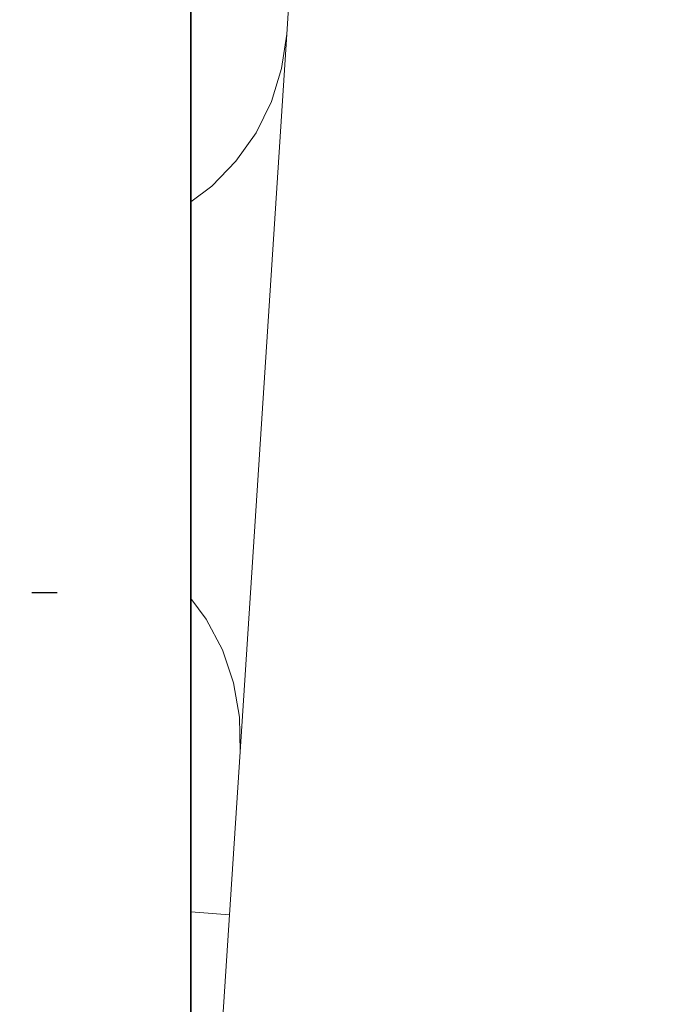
# Model space of a CAD drawing. Header units: metres. Extents: x 183400 to 184400, y 422200 to 427800.
# Tile 184 of 221: x 184091 to 184126, y 426944 to 426998. Entities that reach past the tile are written whole.
import ezdxf

# ---------------------------------------------------------------- set-up
doc = ezdxf.new("R2010")
doc.units = ezdxf.units.M
for name, color, linetype in [('N_MK2', 7, 'Continuous'), ('방위표', 7, 'Continuous'), ('일람표', 7, 'Continuous')]:
    doc.layers.add(name, color=color, linetype=linetype)
doc.layers.add('지적', color=252, linetype='Continuous', lineweight=5)

# ---------------------------------------------------------------- blocks, each defined once
blk = doc.blocks.new('N_MK2')
at = {"layer": '방위표', "color": 7, "linetype": 'Continuous'}
blk.add_lwpolyline([(118.86, 0), (128.674, 0)], dxfattribs=at)

msp = doc.modelspace()

# ---------------------------------------------------------------- linework, layer by layer
at = {"layer": '일람표'}
for points in [[(183500, 426600), (184100, 426600), (184100, 427000), (183500, 427000)], [(184100, 426909.794), (184024.375, 426909.794), (184024.375, 427000), (184100, 427000)]]:
    msp.add_lwpolyline(points, close=True, dxfattribs=at)
at = {"layer": '지적', "linetype": 'Continuous'}
for points in [[(184125.516, 427309.794), (184125.45, 427308.77), (184124.13, 427288.5), (184122.91, 427269.71), (184121.69, 427250.91), (184121.17, 427242.93), (184119.95, 427224.07), (184118.72, 427205.22), (184117.4, 427184.87), (184116.86, 427176.51), (184114.33, 427137.59), (184113.78, 427129.02), (184112.44, 427108.46), (184111.24, 427089.91), (184110.03, 427071.35), (184109.51, 427063.37), (184108.3, 427044.72), (184107.09, 427026.12), (184105.75, 427005.52), (184105.2, 426996.96), (184102.67, 426958.04), (184102.1, 426949.2), (184100.75, 426928.38), (184100, 426916.834)], [(184100, 426987.867), (184101.14, 426988.72), (184102.45, 426990.07), (184103.54, 426991.61), (184104.37, 426993.3), (184104.92, 426995.1), (184105.2, 426996.96), (184105.75, 427005.52), (184091.56, 427006.45)], [(184100, 426966.352), (184100.84, 426965.23), (184101.71, 426963.56), (184102.32, 426961.78), (184102.64, 426959.92), (184102.67, 426958.04), (184105.2, 426996.96), (184104.92, 426995.1), (184104.37, 426993.3), (184103.54, 426991.61), (184102.45, 426990.07), (184101.14, 426988.72), (184100, 426987.867)], [(184100, 426949.347), (184102.1, 426949.2), (184102.67, 426958.04), (184102.64, 426959.92), (184102.32, 426961.78), (184101.71, 426963.56), (184100.84, 426965.23), (184100, 426966.352)], [(184100, 426928.428), (184100.75, 426928.38), (184102.1, 426949.2), (184100, 426949.347)]]:
    msp.add_lwpolyline(points, dxfattribs=at)

# ---------------------------------------------------------------- block references
at = {"layer": 'N_MK2', "linetype": 'Continuous', "lineweight": 15, "xscale": 0.1399996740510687, "yscale": 0.1399996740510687, "zscale": 0.139999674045}
msp.add_blockref('N_MK2', (184074.744, 426966.673), dxfattribs=at)

doc.saveas('drawing.dxf')
